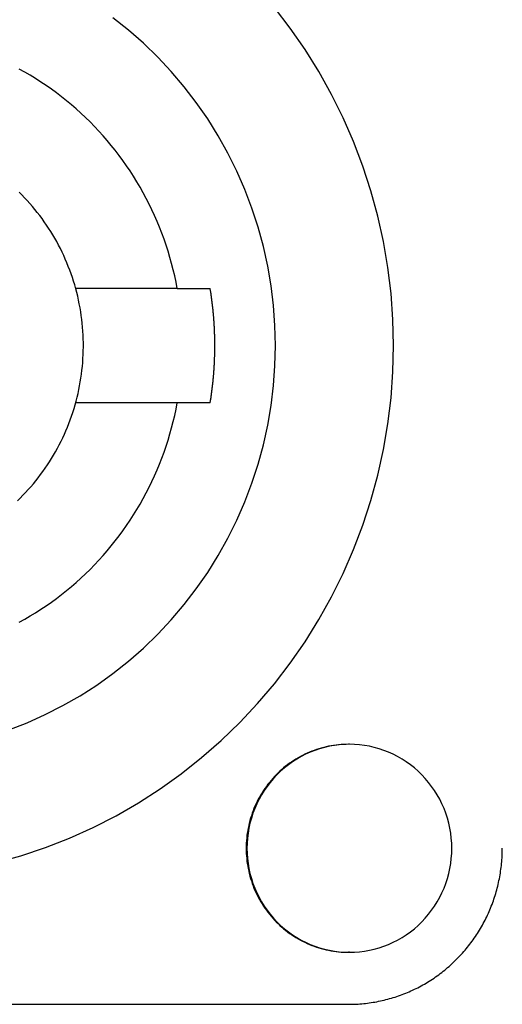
# Model space of a CAD drawing. Extents: x 987 to 2641, y 1244 to 2490.
# Tile 109 of 138: x 2539 to 2553, y 1911 to 1940. Entities that reach past the tile are written whole.
import ezdxf

# ---------------------------------------------------------------- set-up
doc = ezdxf.new("R2010")
doc.units = 0
doc.layers.add('KF_GRAVIS_8_REAR', color=7, linetype='CONTINUOUS')

# ---------------------------------------------------------------- blocks, each defined once
blk = doc.blocks.new('KF_GRAVIS_8_REAR')
at = {"layer": 'KF_GRAVIS_8_REAR'}
for p, q in [((29.12439, -213.85), (26.19504, -213.85)), ((29.12439, -213.85), (30.07362, -213.85)), ((29.12439, -217.15), (26.19504, -217.15)), ((30.07362, -217.15), (29.12439, -217.15)), ((34.08813, -227), (34.0672, -227)), ((34.08813, -233), (34.0672, -233)), ((5.50777, -234.5), (34.0672, -234.5))]:
    blk.add_line(p, q, dxfattribs=at)
for points in [[(23.9007, -230.414, 0), (24.6169, -230.213, 0), (25.3226, -229.976, 0), (26.016, -229.705, 0), (26.6954, -229.399, 0), (27.3592, -229.06, 0), (28.0059, -228.688, 0), (28.6337, -228.284, 0), (29.2413, -227.849, 0), (29.8272, -227.385, 0), (30.39, -226.892, 0), (30.9282, -226.372, 0), (31.4407, -225.825, 0), (31.9261, -225.254, 0), (32.3833, -224.659, 0), (32.8112, -224.042, 0), (33.2088, -223.404, 0), (33.5751, -222.748, 0), (33.9093, -222.074, 0), (34.2105, -221.384, 0), (34.4779, -220.68, 0), (34.711, -219.963, 0), (34.9093, -219.236, 0), (35.0721, -218.5, 0), (35.1991, -217.756, 0), (35.2901, -217.007, 0), (35.3448, -216.254, 0), (35.363, -215.5, 0), (35.3448, -214.746, 0), (35.2901, -213.993, 0), (35.1991, -213.244, 0), (35.0721, -212.5, 0), (34.9093, -211.764, 0), (34.711, -211.037, 0), (34.4779, -210.32, 0), (34.2105, -209.616, 0), (33.9093, -208.926, 0), (33.5751, -208.252, 0), (33.2088, -207.596, 0), (32.8112, -206.958, 0), (32.3833, -206.341, 0), (31.9261, -205.746, 0)], [(24.2671, -226.587, 0), (24.7982, -226.379, 0), (25.3185, -226.144, 0), (25.8269, -225.885, 0), (26.3221, -225.6, 0), (26.803, -225.291, 0), (27.2683, -224.958, 0), (27.717, -224.602, 0), (28.148, -224.225, 0), (28.5602, -223.826, 0), (28.9527, -223.408, 0), (29.3244, -222.97, 0), (29.6746, -222.514, 0), (30.0023, -222.042, 0), (30.3068, -221.554, 0), (30.5874, -221.051, 0), (30.8433, -220.534, 0), (31.0739, -220.006, 0), (31.2788, -219.467, 0), (31.4573, -218.918, 0), (31.6091, -218.361, 0), (31.7338, -217.797, 0), (31.8311, -217.228, 0), (31.9008, -216.654, 0), (31.9427, -216.078, 0), (31.9566, -215.5, 0), (31.9427, -214.922, 0), (31.9008, -214.346, 0), (31.8311, -213.772, 0), (31.7338, -213.203, 0), (31.6091, -212.639, 0), (31.4573, -212.082, 0), (31.2788, -211.533, 0), (31.0739, -210.994, 0), (30.8433, -210.466, 0), (30.5874, -209.949, 0), (30.3068, -209.446, 0), (30.0023, -208.958, 0), (29.6746, -208.486, 0), (29.3244, -208.03, 0), (28.9527, -207.592, 0), (28.5602, -207.174, 0), (28.148, -206.775, 0), (27.717, -206.398, 0), (27.2683, -206.042, 0)], [(29.1244, -213.85, 0), (29.0895, -213.669, 0), (29.051, -213.489, 0), (29.0089, -213.31, 0), (28.9632, -213.132, 0), (28.9139, -212.954, 0), (28.8611, -212.778, 0), (28.8048, -212.603, 0), (28.745, -212.429, 0), (28.6817, -212.256, 0), (28.6149, -212.085, 0), (28.5447, -211.915, 0), (28.4712, -211.747, 0), (28.3943, -211.58, 0), (28.314, -211.415, 0), (28.2305, -211.251, 0), (28.1436, -211.089, 0), (28.0536, -210.929, 0), (27.9604, -210.771, 0), (27.864, -210.615, 0), (27.7645, -210.461, 0), (27.662, -210.309, 0), (27.5564, -210.159, 0), (27.4478, -210.011, 0), (27.3364, -209.866, 0), (27.222, -209.723, 0), (27.1047, -209.582, 0), (26.9847, -209.444, 0), (26.8619, -209.309, 0), (26.7365, -209.176, 0), (26.6084, -209.045, 0), (26.4777, -208.917, 0), (26.3445, -208.792, 0), (26.2087, -208.67, 0), (26.0706, -208.55, 0), (25.9301, -208.434, 0), (25.7873, -208.32, 0), (25.6422, -208.209, 0), (25.495, -208.102, 0), (25.3456, -207.997, 0), (25.1942, -207.896, 0), (25.0408, -207.797, 0), (24.8854, -207.702, 0), (24.7281, -207.61, 0), (24.569, -207.522, 0)], [(24.5146, -219.975, 0), (24.595, -219.897, 0), (24.6739, -219.817, 0), (24.7514, -219.736, 0), (24.8274, -219.653, 0), (24.9019, -219.569, 0), (24.9748, -219.484, 0), (25.0462, -219.397, 0), (25.116, -219.309, 0), (25.1842, -219.219, 0), (25.2508, -219.128, 0), (25.3157, -219.036, 0), (25.3789, -218.943, 0), (25.4404, -218.849, 0), (25.5002, -218.753, 0), (25.5583, -218.657, 0), (25.6146, -218.559, 0), (25.6691, -218.461, 0), (25.7219, -218.361, 0), (25.7728, -218.26, 0), (25.8219, -218.159, 0), (25.8691, -218.056, 0), (25.9145, -217.953, 0), (25.958, -217.849, 0), (25.9996, -217.744, 0), (26.0393, -217.638, 0), (26.0771, -217.532, 0), (26.1129, -217.425, 0), (26.1468, -217.317, 0), (26.1787, -217.208, 0), (26.2087, -217.099, 0), (26.2367, -216.99, 0), (26.2627, -216.88, 0), (26.2867, -216.769, 0), (26.3087, -216.658, 0), (26.3286, -216.547, 0), (26.3466, -216.436, 0), (26.3625, -216.324, 0), (26.3764, -216.211, 0), (26.3883, -216.099, 0), (26.3981, -215.986, 0), (26.4059, -215.873, 0), (26.4117, -215.76, 0), (26.4154, -215.647, 0), (26.417, -215.534, 0), (26.4166, -215.421, 0), (26.4141, -215.308, 0), (26.4096, -215.195, 0), (26.4031, -215.082, 0), (26.3945, -214.969, 0), (26.3838, -214.856, 0), (26.3712, -214.744, 0), (26.3564, -214.632, 0), (26.3397, -214.52, 0), (26.3209, -214.408, 0), (26.3002, -214.297, 0), (26.2774, -214.187, 0), (26.2526, -214.076, 0), (26.2258, -213.966, 0), (26.197, -213.857, 0), (26.1663, -213.748, 0), (26.1335, -213.64, 0), (26.0989, -213.533, 0), (26.0623, -213.426, 0), (26.0237, -213.32, 0), (25.9833, -213.214, 0), (25.9409, -213.11, 0), (25.8967, -213.006, 0), (25.8505, -212.903, 0), (25.8026, -212.801, 0), (25.7527, -212.7, 0), (25.7011, -212.599, 0), (25.6476, -212.5, 0), (25.5924, -212.402, 0), (25.5354, -212.305, 0), (25.4766, -212.208, 0), (25.4161, -212.113, 0), (25.3539, -212.02, 0), (25.29, -211.927, 0), (25.2245, -211.835, 0), (25.1573, -211.745, 0), (25.0884, -211.656, 0), (25.018, -211.569, 0), (24.946, -211.482, 0), (24.8724, -211.397, 0), (24.7973, -211.314, 0), (24.7207, -211.232, 0), (24.6427, -211.151, 0), (24.5632, -211.072, 0)], [(30.0736, -217.15, 0), (30.0778, -217.124, 0), (30.0819, -217.099, 0), (30.086, -217.073, 0), (30.0899, -217.048, 0), (30.0938, -217.022, 0), (30.0977, -216.997, 0), (30.1015, -216.971, 0), (30.1052, -216.945, 0), (30.1089, -216.92, 0), (30.1124, -216.894, 0), (30.116, -216.868, 0), (30.1194, -216.843, 0), (30.1228, -216.817, 0), (30.1261, -216.791, 0), (30.1294, -216.766, 0), (30.1326, -216.74, 0), (30.1357, -216.714, 0), (30.1388, -216.689, 0), (30.1418, -216.663, 0), (30.1447, -216.637, 0), (30.1476, -216.611, 0), (30.1504, -216.586, 0), (30.1531, -216.56, 0), (30.1558, -216.534, 0), (30.1584, -216.508, 0), (30.1609, -216.483, 0), (30.1634, -216.457, 0), (30.1658, -216.431, 0), (30.1682, -216.405, 0), (30.1704, -216.379, 0), (30.1727, -216.354, 0), (30.1748, -216.328, 0), (30.1769, -216.302, 0), (30.1789, -216.276, 0), (30.1808, -216.25, 0), (30.1827, -216.225, 0), (30.1845, -216.199, 0), (30.1863, -216.173, 0), (30.188, -216.147, 0), (30.1896, -216.121, 0), (30.1911, -216.095, 0), (30.1926, -216.069, 0), (30.194, -216.044, 0), (30.1954, -216.018, 0), (30.1967, -215.992, 0), (30.1979, -215.966, 0), (30.1991, -215.94, 0), (30.2001, -215.914, 0), (30.2012, -215.888, 0), (30.2021, -215.863, 0), (30.203, -215.837, 0), (30.2038, -215.811, 0), (30.2046, -215.785, 0), (30.2053, -215.759, 0), (30.2059, -215.733, 0), (30.2065, -215.707, 0), (30.207, -215.681, 0), (30.2074, -215.655, 0), (30.2078, -215.629, 0), (30.2081, -215.604, 0), (30.2083, -215.578, 0), (30.2085, -215.552, 0), (30.2086, -215.526, 0), (30.2086, -215.5, 0), (30.2086, -215.474, 0), (30.2085, -215.448, 0), (30.2083, -215.422, 0), (30.2081, -215.396, 0), (30.2078, -215.371, 0), (30.2074, -215.345, 0), (30.207, -215.319, 0), (30.2065, -215.293, 0), (30.2059, -215.267, 0), (30.2053, -215.241, 0), (30.2046, -215.215, 0), (30.2038, -215.189, 0), (30.203, -215.163, 0), (30.2021, -215.137, 0), (30.2012, -215.112, 0), (30.2001, -215.086, 0), (30.1991, -215.06, 0), (30.1979, -215.034, 0), (30.1967, -215.008, 0), (30.1954, -214.982, 0), (30.194, -214.956, 0), (30.1926, -214.931, 0), (30.1911, -214.905, 0), (30.1896, -214.879, 0), (30.188, -214.853, 0), (30.1863, -214.827, 0), (30.1845, -214.801, 0), (30.1827, -214.775, 0), (30.1808, -214.75, 0), (30.1789, -214.724, 0), (30.1769, -214.698, 0), (30.1748, -214.672, 0), (30.1727, -214.646, 0), (30.1704, -214.621, 0), (30.1682, -214.595, 0), (30.1658, -214.569, 0), (30.1634, -214.543, 0), (30.1609, -214.517, 0), (30.1584, -214.492, 0), (30.1558, -214.466, 0), (30.1531, -214.44, 0), (30.1504, -214.414, 0), (30.1476, -214.389, 0), (30.1447, -214.363, 0), (30.1418, -214.337, 0), (30.1388, -214.311, 0), (30.1357, -214.286, 0), (30.1326, -214.26, 0), (30.1294, -214.234, 0), (30.1261, -214.209, 0), (30.1228, -214.183, 0), (30.1194, -214.157, 0), (30.116, -214.132, 0), (30.1124, -214.106, 0), (30.1089, -214.08, 0), (30.1052, -214.055, 0), (30.1015, -214.029, 0), (30.0977, -214.003, 0), (30.0938, -213.978, 0), (30.0899, -213.952, 0), (30.086, -213.927, 0), (30.0819, -213.901, 0), (30.0778, -213.876, 0), (30.0736, -213.85, 0)], [(24.569, -223.478, 0), (24.7281, -223.39, 0), (24.8854, -223.298, 0), (25.0408, -223.203, 0), (25.1942, -223.104, 0), (25.3456, -223.003, 0), (25.495, -222.898, 0), (25.6422, -222.791, 0), (25.7873, -222.68, 0), (25.9301, -222.566, 0), (26.0706, -222.45, 0), (26.2087, -222.33, 0), (26.3445, -222.208, 0), (26.4777, -222.083, 0), (26.6084, -221.955, 0), (26.7365, -221.824, 0), (26.8619, -221.691, 0), (26.9847, -221.556, 0), (27.1047, -221.418, 0), (27.222, -221.277, 0), (27.3364, -221.134, 0), (27.4478, -220.989, 0), (27.5564, -220.841, 0), (27.662, -220.691, 0), (27.7645, -220.539, 0), (27.864, -220.385, 0), (27.9604, -220.229, 0), (28.0536, -220.071, 0), (28.1436, -219.911, 0), (28.2305, -219.749, 0), (28.314, -219.585, 0), (28.3943, -219.42, 0), (28.4712, -219.253, 0), (28.5447, -219.085, 0), (28.6149, -218.915, 0), (28.6817, -218.744, 0), (28.745, -218.571, 0), (28.8048, -218.397, 0), (28.8611, -218.222, 0), (28.9139, -218.046, 0), (28.9632, -217.868, 0), (29.0089, -217.69, 0), (29.051, -217.511, 0), (29.0895, -217.331, 0), (29.1244, -217.15, 0)], [(34.0672, -227, 0), (33.9947, -227.001, 0), (33.9222, -227.004, 0), (33.8499, -227.008, 0), (33.7776, -227.014, 0), (33.7055, -227.023, 0), (33.6337, -227.032, 0), (33.5621, -227.044, 0), (33.4908, -227.058, 0), (33.4199, -227.073, 0), (33.3493, -227.09, 0), (33.2792, -227.109, 0), (33.2096, -227.129, 0), (33.1404, -227.151, 0), (33.0719, -227.175, 0), (33.0039, -227.201, 0), (32.9366, -227.228, 0), (32.8699, -227.257, 0), (32.804, -227.288, 0), (32.7389, -227.32, 0), (32.6745, -227.354, 0), (32.611, -227.39, 0), (32.5483, -227.427, 0), (32.4866, -227.465, 0), (32.4258, -227.506, 0), (32.366, -227.547, 0), (32.3072, -227.59, 0), (32.2495, -227.635, 0), (32.1929, -227.681, 0), (32.1374, -227.728, 0), (32.0831, -227.777, 0), (32.03, -227.827, 0), (31.9781, -227.879, 0), (31.9275, -227.931, 0), (31.8781, -227.985, 0), (31.8301, -228.04, 0), (31.7834, -228.097, 0), (31.7381, -228.154, 0), (31.6942, -228.213, 0), (31.6517, -228.273, 0), (31.6107, -228.333, 0), (31.5711, -228.395, 0), (31.5331, -228.458, 0), (31.4966, -228.521, 0), (31.4616, -228.586, 0), (31.4282, -228.651, 0), (31.3964, -228.717, 0), (31.3662, -228.784, 0), (31.3377, -228.852, 0), (31.3107, -228.92, 0), (31.2855, -228.989, 0), (31.2619, -229.059, 0), (31.24, -229.129, 0), (31.2198, -229.2, 0), (31.2013, -229.271, 0), (31.1846, -229.343, 0), (31.1695, -229.415, 0), (31.1563, -229.487, 0), (31.1447, -229.56, 0), (31.135, -229.633, 0), (31.127, -229.706, 0), (31.1208, -229.779, 0), (31.1163, -229.853, 0), (31.1137, -229.926, 0), (31.1128, -230, 0), (31.1137, -230.074, 0), (31.1163, -230.147, 0), (31.1208, -230.221, 0), (31.127, -230.294, 0), (31.135, -230.367, 0), (31.1447, -230.44, 0), (31.1563, -230.513, 0), (31.1695, -230.585, 0), (31.1846, -230.657, 0), (31.2013, -230.729, 0), (31.2198, -230.8, 0), (31.24, -230.871, 0), (31.2619, -230.941, 0), (31.2855, -231.011, 0), (31.3107, -231.08, 0), (31.3377, -231.148, 0), (31.3662, -231.216, 0), (31.3964, -231.283, 0), (31.4282, -231.349, 0), (31.4616, -231.414, 0), (31.4966, -231.479, 0), (31.5331, -231.542, 0), (31.5711, -231.605, 0), (31.6107, -231.667, 0), (31.6517, -231.727, 0), (31.6942, -231.787, 0), (31.7381, -231.846, 0), (31.7834, -231.903, 0), (31.8301, -231.96, 0), (31.8781, -232.015, 0), (31.9275, -232.069, 0), (31.9781, -232.121, 0), (32.03, -232.173, 0), (32.0831, -232.223, 0), (32.1374, -232.272, 0), (32.1929, -232.319, 0), (32.2495, -232.365, 0), (32.3072, -232.41, 0), (32.366, -232.453, 0), (32.4258, -232.494, 0), (32.4866, -232.535, 0), (32.5483, -232.573, 0), (32.611, -232.61, 0), (32.6745, -232.646, 0), (32.7389, -232.68, 0), (32.804, -232.712, 0), (32.8699, -232.743, 0), (32.9366, -232.772, 0), (33.0039, -232.799, 0), (33.0719, -232.825, 0), (33.1404, -232.849, 0), (33.2096, -232.871, 0), (33.2792, -232.891, 0), (33.3493, -232.91, 0), (33.4199, -232.927, 0), (33.4908, -232.942, 0), (33.5621, -232.956, 0), (33.6337, -232.968, 0), (33.7055, -232.977, 0), (33.7776, -232.986, 0), (33.8499, -232.992, 0), (33.9222, -232.996, 0), (33.9947, -232.999, 0), (34.0672, -233, 0)], [(34.0672, -227, 0), (33.9947, -227.001, 0), (33.9222, -227.004, 0), (33.8499, -227.008, 0), (33.7776, -227.014, 0), (33.7055, -227.023, 0), (33.6337, -227.032, 0), (33.5621, -227.044, 0), (33.4908, -227.058, 0), (33.4199, -227.073, 0), (33.3493, -227.09, 0), (33.2792, -227.109, 0), (33.2096, -227.129, 0), (33.1404, -227.151, 0), (33.0719, -227.175, 0), (33.0039, -227.201, 0), (32.9366, -227.228, 0), (32.8699, -227.257, 0), (32.804, -227.288, 0), (32.7389, -227.32, 0), (32.6745, -227.354, 0), (32.611, -227.39, 0), (32.5483, -227.427, 0), (32.4866, -227.465, 0), (32.4258, -227.506, 0), (32.366, -227.547, 0), (32.3072, -227.59, 0), (32.2495, -227.635, 0), (32.1929, -227.681, 0), (32.1374, -227.728, 0), (32.0831, -227.777, 0), (32.03, -227.827, 0), (31.9781, -227.879, 0), (31.9275, -227.931, 0), (31.8781, -227.985, 0), (31.8301, -228.04, 0), (31.7834, -228.097, 0), (31.7381, -228.154, 0), (31.6942, -228.213, 0), (31.6517, -228.273, 0), (31.6107, -228.333, 0), (31.5711, -228.395, 0), (31.5331, -228.458, 0), (31.4966, -228.521, 0), (31.4616, -228.586, 0), (31.4282, -228.651, 0), (31.3964, -228.717, 0), (31.3662, -228.784, 0), (31.3377, -228.852, 0), (31.3107, -228.92, 0), (31.2855, -228.989, 0), (31.2619, -229.059, 0), (31.24, -229.129, 0), (31.2198, -229.2, 0), (31.2013, -229.271, 0), (31.1846, -229.343, 0), (31.1695, -229.415, 0), (31.1563, -229.487, 0), (31.1447, -229.56, 0), (31.135, -229.633, 0), (31.127, -229.706, 0), (31.1208, -229.779, 0), (31.1163, -229.853, 0), (31.1137, -229.926, 0), (31.1128, -230, 0), (31.1137, -230.074, 0), (31.1163, -230.147, 0), (31.1208, -230.221, 0), (31.127, -230.294, 0), (31.135, -230.367, 0), (31.1447, -230.44, 0), (31.1563, -230.513, 0), (31.1695, -230.585, 0), (31.1846, -230.657, 0), (31.2013, -230.729, 0), (31.2198, -230.8, 0), (31.24, -230.871, 0), (31.2619, -230.941, 0), (31.2855, -231.011, 0), (31.3107, -231.08, 0), (31.3377, -231.148, 0), (31.3662, -231.216, 0), (31.3964, -231.283, 0), (31.4282, -231.349, 0), (31.4616, -231.414, 0), (31.4966, -231.479, 0), (31.5331, -231.542, 0), (31.5711, -231.605, 0), (31.6107, -231.667, 0), (31.6517, -231.727, 0), (31.6942, -231.787, 0), (31.7381, -231.846, 0), (31.7834, -231.903, 0), (31.8301, -231.96, 0), (31.8781, -232.015, 0), (31.9275, -232.069, 0), (31.9781, -232.121, 0), (32.03, -232.173, 0), (32.0831, -232.223, 0), (32.1374, -232.272, 0), (32.1929, -232.319, 0), (32.2495, -232.365, 0), (32.3072, -232.41, 0), (32.366, -232.453, 0), (32.4258, -232.494, 0), (32.4866, -232.535, 0), (32.5483, -232.573, 0), (32.611, -232.61, 0), (32.6745, -232.646, 0), (32.7389, -232.68, 0), (32.804, -232.712, 0), (32.8699, -232.743, 0), (32.9366, -232.772, 0), (33.0039, -232.799, 0), (33.0719, -232.825, 0), (33.1404, -232.849, 0), (33.2096, -232.871, 0), (33.2792, -232.891, 0), (33.3493, -232.91, 0), (33.4199, -232.927, 0), (33.4908, -232.942, 0), (33.5621, -232.956, 0), (33.6337, -232.968, 0), (33.7055, -232.977, 0), (33.7776, -232.986, 0), (33.8499, -232.992, 0), (33.9222, -232.996, 0), (33.9947, -232.999, 0), (34.0672, -233, 0)], [(34.0881, -227, 0), (33.9432, -227.004, 0), (33.7985, -227.014, 0), (33.6546, -227.032, 0), (33.5118, -227.058, 0), (33.3703, -227.09, 0), (33.2305, -227.129, 0), (33.0928, -227.175, 0), (32.9575, -227.228, 0), (32.825, -227.288, 0), (32.6954, -227.354, 0), (32.5693, -227.427, 0), (32.4467, -227.506, 0), (32.3282, -227.59, 0), (32.2139, -227.681, 0), (32.1041, -227.777, 0), (31.999, -227.879, 0), (31.8991, -227.985, 0), (31.8043, -228.097, 0), (31.7151, -228.213, 0), (31.6316, -228.333, 0), (31.554, -228.458, 0), (31.4826, -228.586, 0), (31.4174, -228.717, 0), (31.3586, -228.852, 0), (31.3064, -228.989, 0), (31.2609, -229.129, 0), (31.2223, -229.271, 0), (31.1905, -229.415, 0), (31.1657, -229.56, 0), (31.1479, -229.706, 0), (31.1373, -229.853, 0), (31.1337, -230, 0), (31.1373, -230.147, 0), (31.1479, -230.294, 0), (31.1657, -230.44, 0), (31.1905, -230.585, 0), (31.2223, -230.729, 0), (31.2609, -230.871, 0), (31.3064, -231.011, 0), (31.3586, -231.148, 0), (31.4174, -231.283, 0), (31.4826, -231.414, 0), (31.554, -231.542, 0), (31.6316, -231.667, 0), (31.7151, -231.787, 0), (31.8043, -231.903, 0), (31.8991, -232.015, 0), (31.999, -232.121, 0), (32.1041, -232.223, 0), (32.2139, -232.319, 0), (32.3282, -232.41, 0), (32.4467, -232.494, 0), (32.5693, -232.573, 0), (32.6954, -232.646, 0), (32.825, -232.712, 0), (32.9575, -232.772, 0), (33.0928, -232.825, 0), (33.2305, -232.871, 0), (33.3703, -232.91, 0), (33.5118, -232.942, 0), (33.6546, -232.968, 0), (33.7985, -232.986, 0), (33.9432, -232.996, 0), (34.0881, -233, 0), (34.2331, -232.996, 0), (34.3777, -232.986, 0), (34.5216, -232.968, 0), (34.6645, -232.942, 0), (34.806, -232.91, 0), (34.9458, -232.871, 0), (35.0834, -232.825, 0), (35.2187, -232.772, 0), (35.3513, -232.712, 0), (35.4808, -232.646, 0), (35.607, -232.573, 0), (35.7295, -232.494, 0), (35.8481, -232.41, 0), (35.9624, -232.319, 0), (36.0722, -232.223, 0), (36.1772, -232.121, 0), (36.2772, -232.015, 0), (36.3719, -231.903, 0), (36.4611, -231.787, 0), (36.5446, -231.667, 0), (36.6222, -231.542, 0), (36.6937, -231.414, 0), (36.7589, -231.283, 0), (36.8177, -231.148, 0), (36.8699, -231.011, 0), (36.9153, -230.871, 0), (36.954, -230.729, 0), (36.9858, -230.585, 0), (37.0106, -230.44, 0), (37.0283, -230.294, 0), (37.039, -230.147, 0), (37.0426, -230, 0), (37.039, -229.853, 0), (37.0283, -229.706, 0), (37.0106, -229.56, 0), (36.9858, -229.415, 0), (36.954, -229.271, 0), (36.9153, -229.129, 0), (36.8699, -228.989, 0), (36.8177, -228.852, 0), (36.7589, -228.717, 0), (36.6937, -228.586, 0), (36.6222, -228.458, 0), (36.5446, -228.333, 0), (36.4611, -228.213, 0), (36.3719, -228.097, 0), (36.2772, -227.985, 0), (36.1772, -227.879, 0), (36.0722, -227.777, 0), (35.9624, -227.681, 0), (35.8481, -227.59, 0), (35.7295, -227.506, 0), (35.607, -227.427, 0), (35.4808, -227.354, 0), (35.3513, -227.288, 0), (35.2187, -227.228, 0), (35.0834, -227.175, 0), (34.9458, -227.129, 0), (34.806, -227.09, 0), (34.6645, -227.058, 0), (34.5216, -227.032, 0), (34.3777, -227.014, 0), (34.2331, -227.004, 0), (34.0881, -227, 0)], [(34.0672, -234.5, 0), (34.1216, -234.5, 0), (34.176, -234.499, 0), (34.2303, -234.497, 0), (34.2846, -234.495, 0), (34.3389, -234.492, 0), (34.3932, -234.488, 0), (34.4474, -234.483, 0), (34.5016, -234.478, 0), (34.5557, -234.473, 0), (34.6097, -234.466, 0), (34.6636, -234.459, 0), (34.7175, -234.451, 0), (34.7712, -234.443, 0), (34.8248, -234.434, 0), (34.8784, -234.424, 0), (34.9318, -234.414, 0), (34.985, -234.402, 0), (35.0382, -234.391, 0), (35.0912, -234.378, 0), (35.144, -234.365, 0), (35.1967, -234.351, 0), (35.2492, -234.337, 0), (35.3015, -234.322, 0), (35.3536, -234.306, 0), (35.4056, -234.29, 0), (35.4573, -234.273, 0), (35.5089, -234.255, 0), (35.5602, -234.237, 0), (35.6113, -234.218, 0), (35.6621, -234.198, 0), (35.7127, -234.178, 0), (35.7631, -234.157, 0), (35.8132, -234.136, 0), (35.8631, -234.114, 0), (35.9127, -234.091, 0), (35.962, -234.068, 0), (36.011, -234.044, 0), (36.0597, -234.02, 0), (36.1081, -233.994, 0), (36.1563, -233.969, 0), (36.2041, -233.942, 0), (36.2515, -233.915, 0), (36.2987, -233.888, 0), (36.3455, -233.86, 0), (36.392, -233.831, 0), (36.4381, -233.802, 0), (36.4839, -233.772, 0), (36.5293, -233.742, 0), (36.5743, -233.711, 0), (36.619, -233.679, 0), (36.6632, -233.647, 0), (36.7071, -233.614, 0), (36.7506, -233.581, 0), (36.7937, -233.548, 0), (36.8363, -233.513, 0), (36.8786, -233.479, 0), (36.9204, -233.443, 0), (36.9618, -233.407, 0), (37.0028, -233.371, 0), (37.0433, -233.334, 0), (37.0834, -233.297, 0), (37.123, -233.259, 0), (37.1621, -233.221, 0), (37.2008, -233.182, 0), (37.2391, -233.143, 0), (37.2768, -233.103, 0), (37.3141, -233.063, 0), (37.3508, -233.022, 0), (37.3871, -232.981, 0), (37.4229, -232.939, 0), (37.4581, -232.897, 0), (37.4929, -232.855, 0), (37.5271, -232.812, 0), (37.5609, -232.769, 0), (37.5941, -232.725, 0), (37.6267, -232.681, 0), (37.6588, -232.636, 0), (37.6904, -232.591, 0), (37.7215, -232.546, 0), (37.752, -232.5, 0), (37.7819, -232.454, 0), (37.8113, -232.407, 0), (37.8401, -232.361, 0), (37.8683, -232.313, 0), (37.896, -232.266, 0), (37.9231, -232.218, 0), (37.9496, -232.17, 0), (37.9755, -232.121, 0), (38.0009, -232.072, 0), (38.0256, -232.023, 0), (38.0498, -231.974, 0), (38.0733, -231.924, 0), (38.0963, -231.874, 0), (38.1186, -231.824, 0), (38.1404, -231.773, 0), (38.1615, -231.722, 0), (38.182, -231.671, 0), (38.2019, -231.62, 0), (38.2211, -231.568, 0), (38.2398, -231.516, 0), (38.2578, -231.464, 0), (38.2752, -231.412, 0), (38.2919, -231.359, 0), (38.308, -231.306, 0), (38.3235, -231.253, 0), (38.3383, -231.2, 0), (38.3525, -231.147, 0), (38.366, -231.093, 0), (38.3789, -231.04, 0), (38.3912, -230.986, 0), (38.4027, -230.932, 0), (38.4137, -230.878, 0), (38.424, -230.824, 0), (38.4336, -230.769, 0), (38.4426, -230.715, 0), (38.4509, -230.66, 0), (38.4585, -230.606, 0), (38.4655, -230.551, 0), (38.4718, -230.496, 0), (38.4775, -230.441, 0), (38.4825, -230.386, 0), (38.4868, -230.331, 0), (38.4905, -230.276, 0), (38.4935, -230.221, 0), (38.4958, -230.166, 0), (38.4975, -230.11, 0), (38.4985, -230.055, 0), (38.4988, -230, 0)]]:
    blk.add_polyline3d(points, dxfattribs=at)

msp = doc.modelspace()

# ---------------------------------------------------------------- block references
at = {"layer": 'KF_GRAVIS_8_REAR'}
msp.add_blockref('KF_GRAVIS_8_REAR', (2514.017, 2145.913), dxfattribs=at)

doc.saveas('drawing.dxf')
